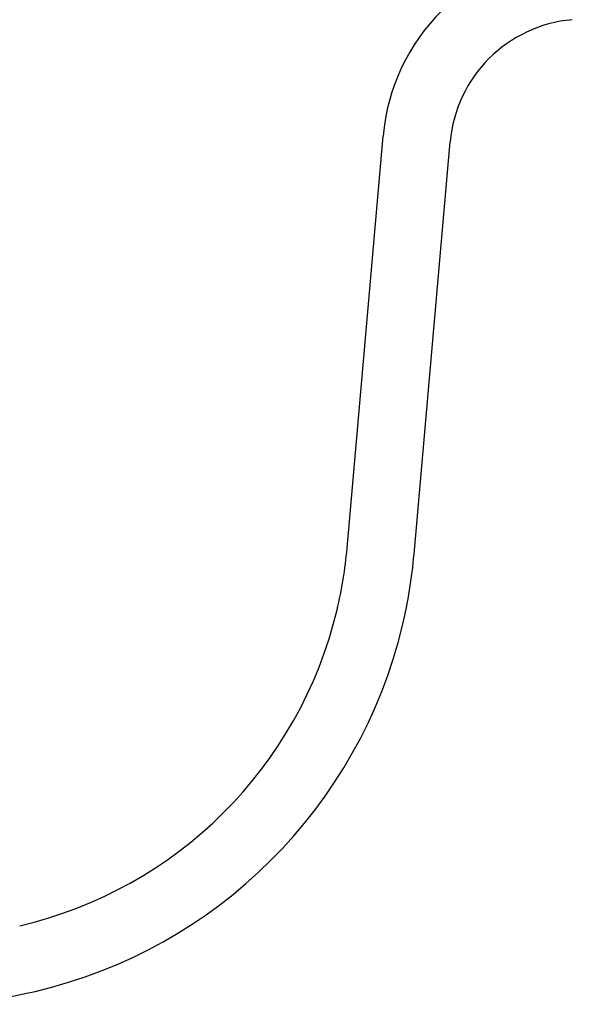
# Model space of a CAD drawing. Header units: millimetres. Extents: x 869.916 to 870.476, y 1387.651 to 1388.104.
# Tile 3 of 5: x 870.201 to 870.324, y 1387.651 to 1387.87. Entities that reach past the tile are written whole.
import ezdxf

# ---------------------------------------------------------------- set-up
doc = ezdxf.new("R2010")
doc.units = ezdxf.units.MM
doc.layers.add('SANINDUSA', color=3, linetype='Continuous')

msp = doc.modelspace()

# ---------------------------------------------------------------- linework, layer by layer
at = {"layer": 'SANINDUSA'}
for p, q in [((870.2742199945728, 1387.75237566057), (870.2822617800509, 1387.844293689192)), ((870.2891629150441, 1387.751068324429), (870.2972047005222, 1387.84298635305))]:
    msp.add_line(p, q, dxfattribs=at)
for centre, radius, start, end in [((870.3270907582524, 1387.840375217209), 0.04499990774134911, 95.04146575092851, 174.9999438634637), ((870.327090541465, 1387.840371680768), 0.03000000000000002, 95.04245106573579, 175.0000000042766), ((870.179581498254, 1387.760655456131), 0.09500000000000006, 346.5859341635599, 355.0000000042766), ((870.179581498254, 1387.760655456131), 0.1099999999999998, 346.5859341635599, 355.0000000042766), ((870.1795282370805, 1387.760708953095), 0.09506422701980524, 283.1848907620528, 346.5620178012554), ((870.1795253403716, 1387.760711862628), 0.110067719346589, 283.1827541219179, 346.5641544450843), ((870.179581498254, 1387.760655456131), 0.1100000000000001, 263.8163903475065, 283.160974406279)]:
    msp.add_arc(centre, radius, start, end, dxfattribs=at)

doc.saveas('drawing.dxf')
